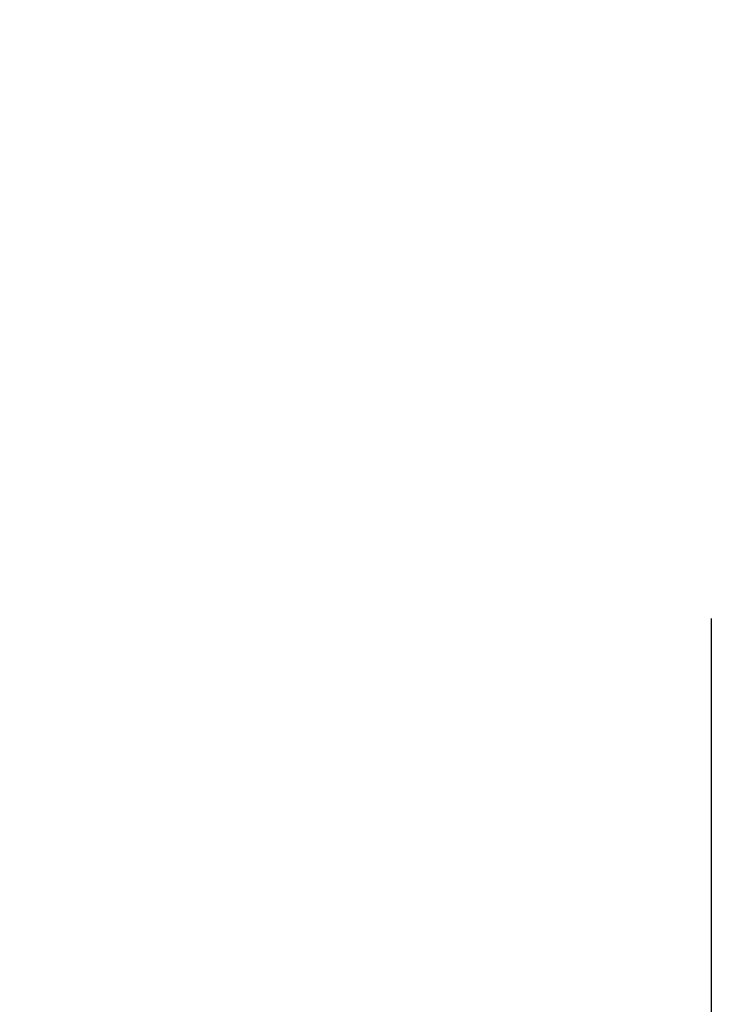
# Model space of a CAD drawing. Header units: millimetres. Extents: x 525 to 788, y 277 to 384.
# Tile 56 of 130: x 739.22 to 740.81, y 325.63 to 327.89. Entities that reach past the tile are written whole.
import ezdxf

# ---------------------------------------------------------------- set-up
doc = ezdxf.new("R2010")
doc.units = ezdxf.units.MM
doc.header["$LTSCALE"] = 5
doc.header["$PDMODE"] = 3
doc.header["$PDSIZE"] = 0.3125
doc.layers.get('0').update_dxf_attribs({"linetype": 'CONTINUOUS'})
doc.layers.get('Defpoints').update_dxf_attribs({"linetype": 'CONTINUOUS'})
doc.layers.add('dim', color=6, linetype='CONTINUOUS', lineweight=9)
doc.styles.add('Verdana', font='verdana.ttf', dxfattribs={"height": 3})
doc.dimstyles.new('aaaaaaaa 3.0', dxfattribs={"dimtxt": 3, "dimasz": 2.5, "dimexe": 1.25, "dimexo": 0.625, "dimtad": 1, "dimzin": 9, "dimdsep": 46, "dimtxsty": 'Verdana', "dimcen": 0, "dimazin": 0, "dimtfac": 1, "dimtofl": 0, "dimtmove": 0, "dimatfit": 3, "dimfxl": 1, "dimlwd": 25, "dimlwe": 25, "dimarcsym": 0})

# ---------------------------------------------------------------- blocks, each defined once
blk = doc.blocks.new('*D55')
at = {"layer": 'Defpoints', "color": 0}
for p in [(767.5081, 331.9082), (697.2861, 316.9379)]:
    blk.add_point(p, dxfattribs=at)
at = {"layer": 'dim', "color": 0, "lineweight": 25}
blk.add_line((785.4949, 335.7427), (769.9532, 332.4294), dxfattribs=at)
at = {"layer": 'dim', "color": 0}
blk.add_solid([(769.8663, 332.8369), (770.04, 332.0219), (767.5081, 331.9082)], dxfattribs=at)
at = {"layer": 'dim', "color": 0, "insert": (778.4472, 336.689), "char_height": 3, "attachment_point": 5, "rotation": 12.0345, "style": 'Verdana'}
blk.add_mtext('∅71.8', dxfattribs=at)

msp = doc.modelspace()

# ---------------------------------------------------------------- linework, layer by layer
at = {"linetype": 'Continuous'}
msp.add_line((740.8103, 326.5142), (740.8103, 324.8539), dxfattribs=at)
msp.add_arc((732.3971, 324.423), 35.9, 323.58286, 216.35846, dxfattribs=at)

# ---------------------------------------------------------------- dimensions: what is measured, and where the dimension line sits
at = {"layer": 'dim'}
dim = msp.add_diameter_dim_2p(p1=(697.2861, 316.9379), p2=(767.5081, 331.9082), dimstyle='aaaaaaaa 3.0', dxfattribs=at)
dim.commit()
dim.dimension.update_dxf_attribs({"geometry": '*D55', "text_midpoint": (777.7194, 334.0851), "dimtype": 163})

doc.saveas('drawing.dxf')
